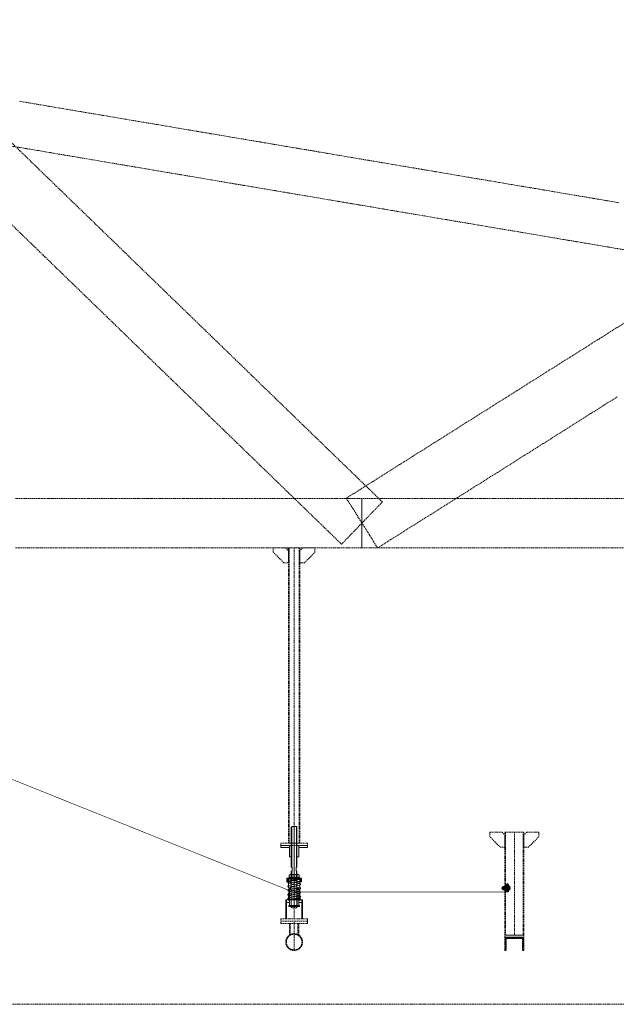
# Model space of a CAD drawing. Header units: millimetres. Extents: x -176817 to 571382, y -58489 to 156123.
# Tile 209 of 256: x 165854 to 169004, y -12519 to -7325. Entities that reach past the tile are written whole.
import ezdxf

# ---------------------------------------------------------------- set-up
doc = ezdxf.new("R2010")
doc.units = ezdxf.units.MM
doc.header["$LTSCALE"] = 0.2
for name, pattern in [('AM_ISO02W050', [7.5, 6, -1.5]), ('AM_ISO02W050x2', [3.75, 3, -0.75]), ('AM_ISO08W050', [18, 12, -1.5, 3, -1.5]), ('AM_ISO08W050x2', [9, 6, -0.75, 1.5, -0.75]), ('HIDDEN', [9.525, 6.35, -3.175])]:
    doc.linetypes.add(name, pattern=pattern)
for name, color, linetype, lineweight in [('-A Siatka', 30, 'Continuous', 35), ('-AAA Podkład', 252, 'Continuous', 13), ('-AAA Widok', 2, 'Continuous', 30), ('-AAA Wymiar', 1, 'Continuous', 18), ('AM_0N', 7, 'Continuous', 13), ('AM_3N', 6, 'AM_ISO02W050', 13), ('AM_4N', 3, 'Continuous', 13), ('AM_7N', 4, 'AM_ISO08W050', 13), ('AM_8', 1, 'Continuous', 13)]:
    doc.layers.add(name, color=color, linetype=linetype, lineweight=lineweight)

# ---------------------------------------------------------------- blocks, each defined once
blk = doc.blocks.new('*U1058')
at = {"layer": 'AM_0N'}
for p, q in [((5.7, -1), (-5.6, -1)), ((-5.6, -1), (-5.6, -1.6)), ((5.7, -1.6), (-5.6, -1.6)), ((-5.6, -1.6), (-2.4, -4.9)), ((-3, -6.3), (-2.4, -5.7)), ((3, -6.3), (-3, -6.3)), ((-3, -20.4), (-3, -6.3)), ((3, -20.4), (-3, -20.4)), ((-2.4, -21), (-3, -20.4)), ((2.4, -4.9), (-2.4, -4.9)), ((-2.4, -5.7), (-2.4, -4.9)), ((-2.4, -21), (2.4, -21)), ((5.7, -1.6), (2.4, -4.9)), ((2.4, -5.7), (2.4, -4.9)), ((3, -6.3), (2.4, -5.7)), ((2.4, -21), (3, -20.4)), ((3, -20.4), (3, -6.3)), ((5.7, -1.6), (5.7, -1))]:
    blk.add_line(p, q, dxfattribs=at)
at = {"layer": 'AM_3N', "linetype": 'AM_ISO02W050x2'}
for p, q in [((-3.4, -1), (0, -5.4)), ((-0.7, -4.4), (-0.7, -1)), ((0.7, -4.4), (-0.7, -4.4)), ((3.4, -1), (0, -5.4)), ((0.7, -4.4), (0.7, -1))]:
    blk.add_line(p, q, dxfattribs=at)
at = {"layer": 'AM_4N'}
for p, q in [((-2.4, -5.7), (-2.4, -6.3)), ((-2.4, -6.3), (-2.4, -21)), ((2.4, -5.7), (2.4, -6.3)), ((2.4, -6.3), (2.4, -21))]:
    blk.add_line(p, q, dxfattribs=at)
at = {"layer": 'AM_7N', "linetype": 'AM_ISO08W050x2'}
blk.add_line((0, 2), (0, -24), dxfattribs=at)
blk = doc.blocks.new('*U1059')
at = {"layer": 'AM_0N'}
for p, q in [((6, -12), (-6, -12)), ((-6, -12), (-6, -13.6)), ((-6, -13.6), (6, -13.6)), ((6, -13.6), (6, -12))]:
    blk.add_line(p, q, dxfattribs=at)
at = {"layer": 'AM_7N', "linetype": 'AM_ISO08W050x2'}
blk.add_line((0, -16.6), (0, -9), dxfattribs=at)
blk = doc.blocks.new('*U1060')
at = {"layer": 'AM_0N'}
for p, q in [((-5.8, -14.4), (-4.4, -13.6)), ((-5.8, -14.4), (-5.8, -18)), ((-5.8, -18), (-4.4, -18.8)), ((4.5, -13.6), (-4.4, -13.6)), ((4.5, -18.8), (-4.4, -18.8)), ((-2.9, -14.4), (-2.9, -18)), ((2.9, -14.4), (2.9, -18)), ((5.8, -14.4), (4.5, -13.6)), ((5.8, -18), (4.5, -18.8)), ((5.8, -14.4), (5.8, -18))]:
    blk.add_line(p, q, dxfattribs=at)
for centre, radius, start, end in [((-4.3, -16.5), 2.55, 55.5615, 115.5615), ((-4.3, -15.9), 2.55, 244.4385, 304.4385), ((0, -23.5), 9.54, 72.383, 107.617), ((0, -8.9), 9.54, 252.383, 287.617), ((4.3, -16.5), 2.55, 64.4385, 124.4385), ((4.3, -15.9), 2.55, 235.5615, 295.5615)]:
    blk.add_arc(centre, radius, start, end, dxfattribs=at)
at = {"layer": 'AM_7N', "linetype": 'AM_ISO08W050x2'}
blk.add_line((0, -10.6), (0, -21.8), dxfattribs=at)
blk = doc.blocks.new('okucie')
at = {"layer": 'AM_8'}
h = blk.add_hatch(dxfattribs=at)
h.set_pattern_fill('ANSI31', color=256, scale=0.5, style=0)
h.set_pattern_definition([(45, (-21727.3335, 85443.8012), (-1.122532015, 1.122532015), [])])
h.paths.add_polyline_path([(-3.5, -5), (-3.5, -3.8), (-6.3, -1), (-20, -1), (-20, -5)])
h.paths.add_polyline_path([(20, -5), (20, -1), (6.3, -1), (3.5, -3.8), (3.5, -5)])
h = blk.add_hatch(dxfattribs=at)
h.set_pattern_fill('ANSI31', color=256, scale=0.5, angle=90, style=0)
h.set_pattern_definition([(135, (-21776.6445, 85446.8), (-1.122532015, -1.122532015), [])])
h.paths.add_polyline_path([(-3.5, -8), (-20, -8), (-20, -12), (-3.5, -12)])
h.paths.add_polyline_path([(20, -8), (3.5, -8), (3.5, -12), (6, -12), (20, -12)])
at = {"layer": '-AAA Widok'}
for p, q in [((-3.5, -3.8, 0), (3.5, -3.8, 0)), ((-3.5, -12, 0), (-3.5, -8)), ((3.5, -12, 0), (3.5, -8))]:
    blk.add_line(p, q, dxfattribs=at)
for points in [[(-20, -5), (20, -5), (20, -1), (-20, -1)], [(-20, -12), (20, -12), (20, -8), (-20, -8)]]:
    blk.add_lwpolyline(points, close=True, dxfattribs=at)
at = {"layer": '-AAA Widok', "elevation": 0}
blk.add_lwpolyline([(-20, -5), (20, -5), (20, -1), (-20, -1)], close=True, dxfattribs=at)
for points in [[(-6.3, -1), (-3.5, -3.8), (-3.5, -5)], [(6.3, -1), (3.5, -3.8), (3.5, -5)]]:
    blk.add_lwpolyline(points, dxfattribs=at)
at = {"layer": '-AAA Wymiar'}
for p, q in [((-20, -8), (-20, -5)), ((20, -8), (20, -5))]:
    blk.add_line(p, q, dxfattribs=at)
at = {"layer": 'AM_0N'}
for name in ['*U1058', '*U1059', '*U1060']:
    blk.add_blockref(name, (0, 0), dxfattribs=at)
blk = doc.blocks.new('*U1065')
at = {"layer": 'AM_0N'}
for p, q in [((-33, 4.1), (-32.1, 5)), ((-33, 4.1), (-33, -4.1)), ((-2.5, 5), (-32.1, 5)), ((-32.1, 5), (-32.1, -5)), ((-2.5, 5), (-2.5, -5)), ((-2.5, 5), (-1.6, 4.6)), ((2, 4.6), (-1.6, 4.6)), ((2, 4.6), (2, 7.7)), ((2.6, 7.7), (2, 7.7)), ((2, -4.6), (2, 4.6)), ((7.6, 9.8), (2.6, 9.8)), ((2.6, 9.8), (2.6, 7.7)), ((2.6, 7.7), (2.6, -7.7)), ((7.6, 4.9), (2.6, 4.9)), ((7.6, 9.8), (8.4, 8.5)), ((8.4, -8.5), (8.4, 8.5)), ((-32.1, -5), (-33, -4.1)), ((-2.5, -5), (-32.1, -5)), ((-2.5, -5), (-1.6, -4.6)), ((2, -4.6), (-1.6, -4.6)), ((2, -7.7), (2, -4.6)), ((2.6, -7.7), (2, -7.7)), ((7.6, -4.9), (2.6, -4.9)), ((2.6, -7.7), (2.6, -9.8)), ((7.6, -9.8), (2.6, -9.8)), ((7.6, -9.8), (8.4, -8.5))]:
    blk.add_line(p, q, dxfattribs=at)
for centre, radius, start, end in [((4.1, 7.4), 4.34, 325.5531, 25.5531), ((-7.8, 0), 16.2, 342.3875, 17.6125), ((4.1, -7.4), 4.34, 334.4469, 34.4469)]:
    blk.add_arc(centre, radius, start, end, dxfattribs=at)
at = {"layer": 'AM_4N'}
for p, q in [((-2.5, 4.1), (-33, 4.1)), ((-2.5, 4.1), (-1.6, 4.6)), ((-2.5, -4.1), (-33, -4.1)), ((-2.5, -4.1), (-1.6, -4.6))]:
    blk.add_line(p, q, dxfattribs=at)
at = {"layer": 'AM_7N', "linetype": 'AM_ISO08W050x2'}
blk.add_line((11.4, 0), (-36, 0), dxfattribs=at)
blk = doc.blocks.new('*U1066')
at = {"layer": 'AM_0N'}
for p, q in [((-20, 10), (-20, -10)), ((-18, 10), (-20, 10)), ((-18, -10), (-18, 10)), ((-20, -10), (-18, -10))]:
    blk.add_line(p, q, dxfattribs=at)
at = {"layer": 'AM_7N', "linetype": 'AM_ISO08W050x2'}
blk.add_line((-15, 0), (-23, 0), dxfattribs=at)
blk = doc.blocks.new('*U1067')
at = {"layer": 'AM_0N'}
for p, q in [((-27.3, 9.2), (-28.4, 7.3)), ((-28.4, -7.3), (-28.4, 7.3)), ((-21.1, 9.2), (-27.3, 9.2)), ((-21.1, 4.6), (-27.3, 4.6)), ((-21.1, 9.2), (-20, 7.3)), ((-20, -7.3), (-20, 7.3)), ((-27.3, -9.2), (-28.4, -7.3)), ((-21.1, -4.6), (-27.3, -4.6)), ((-21.1, -9.2), (-27.3, -9.2)), ((-21.1, -9.2), (-20, -7.3))]:
    blk.add_line(p, q, dxfattribs=at)
for centre, radius, start, end in [((-23.9, 6.9), 4.08, 154.4385, 214.4385), ((-12.7, 0), 15.3, 162.383, 197.617), ((-24.5, 6.9), 4.08, 325.5615, 25.5615), ((-35.7, 0), 15.3, 342.383, 17.617), ((-23.9, -6.9), 4.08, 145.5615, 205.5615), ((-24.5, -6.9), 4.08, 334.4385, 34.4385)]:
    blk.add_arc(centre, radius, start, end, dxfattribs=at)
at = {"layer": 'AM_7N', "linetype": 'AM_ISO08W050x2'}
blk.add_line((-17, 0), (-31.4, 0), dxfattribs=at)
blk = doc.blocks.new('*U1068')
at = {"layer": 'AM_0N'}
for p, q in [((0, 10), (0, -10)), ((2, 10), (0, 10)), ((2, -10), (2, 10)), ((0, -10), (2, -10))]:
    blk.add_line(p, q, dxfattribs=at)
at = {"layer": 'AM_7N', "linetype": 'AM_ISO08W050x2'}
blk.add_line((5, 0), (-3, 0), dxfattribs=at)
blk = doc.blocks.new('Okucie+śruba')
at = {"layer": '-AAA Widok', "color": 42, "xscale": -1, "rotation": 90}
blk.add_blockref('okucie', (-12, 0), dxfattribs=at)
at = {"layer": 'AM_0N', "color": 42}
for name in ['*U1065', '*U1067', '*U1066', '*U1068']:
    blk.add_blockref(name, (0, 0), dxfattribs=at)
blk = doc.blocks.new('Profil rev.B')
at = {"layer": '-A Siatka', "linetype": 'HIDDEN', "const_width": 3, "elevation": 0}
blk.add_lwpolyline([(24789.1, 1112.9), (24789.1, 1062.9), (27533.8, -36.5, 0.095882), (27543.4, -38.4), (28668.6, -37.5), (28668.6, 9.2)], format="xyb", dxfattribs=at)
at = {"layer": '-AAA Wymiar'}
blk.add_blockref('Okucie+śruba', (28674.1, -17.5, 0), dxfattribs=at)
blk = doc.blocks.new('*U1083')
at = {"layer": 'AM_0N'}
for p, q in [((-28, 230.6), (28, 230.6)), ((-28, 226.6), (-28, 230.6)), ((28, 226.6), (-28, 226.6)), ((28, 230.6), (28, 226.6))]:
    blk.add_line(p, q, dxfattribs=at)
at = {"layer": 'AM_7N', "linetype": 'AM_ISO08W050x2'}
blk.add_line((0, 233.6), (0, 223.6), dxfattribs=at)
blk = doc.blocks.new('*U1084')
at = {"layer": 'AM_0N'}
for p, q in [((33.8, 222.6), (-33, 222.6)), ((29.3, 219.8), (-30.7, 209)), ((-2.7, 214.1), (-30.3, 215.9)), ((-29.7, 215.9), (30.3, 219.9)), ((-29.3, 201.1), (30.7, 211.9)), ((30, 219.9), (30.3, 219.9)), ((-30.7, 201.1), (7.4, 194.3)), ((29.3, 198.2), (-30.7, 187.4)), ((-30.7, 179.5), (7.4, 172.7)), ((29.3, 176.6), (-30.7, 165.8)), ((-30.7, 157.9), (7.4, 151.1)), ((-29.3, 179.5), (30.7, 190.3)), ((-29.3, 157.9), (30.7, 168.7)), ((30.7, 198.2), (-7.4, 205.1)), ((30.7, 176.6), (-7.4, 183.5)), ((30.7, 155), (-7.4, 161.9)), ((-33.8, 112), (33, 112)), ((29.3, 155), (-30.7, 144.2)), ((-30.7, 136.3), (7.4, 129.5)), ((29.3, 133.4), (-30.7, 122.6)), ((29.7, 118.7), (-30.3, 114.7)), ((-30, 114.7), (-30.3, 114.7)), ((-29.3, 136.3), (30.7, 147.1)), ((-29.3, 114.7), (30.7, 125.5)), ((30.7, 133.4), (-7.4, 140.3)), ((2.7, 120.5), (30.3, 118.7))]:
    blk.add_line(p, q, dxfattribs=at)
for centre, start, end in [((-30, 219.9), 138.0181, 273.8226), ((-30, 205.1), 100.2034, 280.2034), ((30, 215.9), 280.2034, 100.2034), ((30, 223.9), 273.8226, 340.5288), ((-30, 183.5), 100.2034, 280.2034), ((-30, 161.9), 100.2034, 280.2034), ((30, 194.3), 280.2034, 100.2034), ((30, 172.7), 280.2034, 100.2034), ((-30, 140.3), 100.2034, 280.2034), ((-30, 118.7), 100.2034, 280.2034), ((-30, 110.7), 93.8226, 160.5288), ((30, 151.1), 280.2034, 100.2034), ((30, 129.5), 280.2034, 100.2034), ((30, 114.7), 318.0181, 93.8226)]:
    blk.add_arc(centre, 4, start, end, dxfattribs=at)
at = {"layer": 'AM_7N', "linetype": 'AM_ISO08W050x2'}
for p, q in [((-30, 109), (-30, 225.6)), ((0, 109), (0, 225.6)), ((30, 109), (30, 225.6))]:
    blk.add_line(p, q, dxfattribs=at)
blk = doc.blocks.new('*U1085')
at = {"layer": 'AM_0N'}
for p, q in [((-28, 82), (28, 82)), ((-28, 78), (-28, 82)), ((28, 78), (-28, 78)), ((28, 82), (28, 78))]:
    blk.add_line(p, q, dxfattribs=at)
at = {"layer": 'AM_7N', "linetype": 'AM_ISO08W050x2'}
blk.add_line((0, 85), (0, 75), dxfattribs=at)
blk = doc.blocks.new('*U1086')
at = {"layer": 'AM_0N'}
for p, q in [((-26.6, 242.6), (-21.4, 245.6)), ((-26.6, 242.6), (-26.6, 233.6)), ((-26.6, 233.6), (-21.4, 230.6)), ((21.3, 245.6), (-21.4, 245.6)), ((21.3, 230.6), (-21.4, 230.6)), ((-13.3, 242.6), (-13.3, 233.6)), ((13.3, 242.6), (13.3, 233.6)), ((26.6, 242.6), (21.3, 245.6)), ((26.6, 233.6), (21.3, 230.6)), ((26.6, 242.6), (26.6, 233.6))]:
    blk.add_line(p, q, dxfattribs=at)
for centre, radius, start, end in [((-19.9, 232.9), 11.7, 55.5615, 115.5615), ((-19.9, 243.3), 11.7, 244.4385, 304.4385), ((0, 200.7), 43.9, 72.383, 107.617), ((0, 275.4), 43.9, 252.383, 287.617), ((19.9, 232.9), 11.7, 64.4385, 124.4385), ((19.9, 243.3), 11.7, 235.5615, 295.5615)]:
    blk.add_arc(centre, radius, start, end, dxfattribs=at)
at = {"layer": 'AM_7N', "linetype": 'AM_ISO08W050x2'}
blk.add_line((0, 248.6), (0, 227.6), dxfattribs=at)
blk = doc.blocks.new('A$C09B41FFC')
at = {"layer": '-AAA Podkład', "color": 7}
for p, q in [((-13, 500), (-13, 284.6)), ((0, 500), (0, 70)), ((13, 500), (13, 284.6)), ((-13, 264.6), (-13, 214.6)), ((13, 264.6), (13, 214.6)), ((-16, 222.6), (-16, 226.6)), ((-15, 222.6), (15, 222.6)), ((-15, 214.6), (15, 214.6)), ((16, 222.6), (16, 226.6)), ((-16.2, 172.6), (-15, 172.6)), ((-15.2, 171.6), (-15, 171.6)), ((15, 172.6), (16.2, 172.6)), ((15, 171.6), (15.2, 171.6)), ((-16.2, 82), (-15, 82)), ((-16.2, 82), (-15, 82)), ((-15.2, 83), (-15, 83)), ((16.2, 82, 0), (15, 82, 0)), ((21.2, 82), (20, 82))]:
    blk.add_line(p, q, dxfattribs=at)
for points in [[(15, 284.6), (15, 498), (13, 500), (-13, 500), (-15, 498), (-15, 284.6)], [(-15, 264.6), (-10.5, 264.6), (-10.5, 284.6), (-15, 284.6)], [(-15, 264.6), (-15, 72), (-13, 70), (13, 70), (15, 72), (15, 264.6)], [(15, 264.6), (10.5, 264.6), (10.5, 284.6), (15, 284.6)], [(-15, 226.6), (-38.1, 226.6), (-38.1, 222.6), (-15, 222.6)], [(-15, 222.6), (-38.1, 222.6), (-38.1, 207.6), (-15, 207.6)], [(15, 226.6), (38.1, 226.6), (38.1, 222.6), (15, 222.6)], [(15, 222.6), (38.1, 222.6), (38.1, 207.6), (15, 207.6)], [(-25, 112), (-41.2, 112), (-41.2, 98), (-25, 98)], [(25, 98), (41.3, 98), (41.3, 112), (25, 112)]]:
    blk.add_lwpolyline(points, dxfattribs=at)
at = {"layer": '-AAA Podkład', "color": 7, "elevation": 0}
for points in [[(-25, 400), (-70, 400), (-70, 388), (-25, 388)], [(25, 388), (70, 388), (70, 400), (25, 400)], [(-44.4, 12), (-44.4, 112), (-41.2, 112), (-41.2, 12)], [(44.5, 12), (44.5, 112), (41.3, 112), (41.3, 12)]]:
    blk.add_lwpolyline(points, dxfattribs=at)
for points in [[(-25, 340), (-25, 400), (-14.2, 400), (-13.2, 399), (-13.2, 341), (-14.2, 340)], [(25, 340), (25, 400), (14.2, 400), (13.2, 399), (13.2, 341), (14.2, 340)]]:
    blk.add_lwpolyline(points, close=True, dxfattribs=at)
at = {"layer": '-AAA Podkład', "color": 7}
for points in [[(-38.1, 207.6), (-35.2, 207.6), (-35.2, 222.6), (-38.1, 222.6)], [(38.1, 207.6), (35.2, 207.6), (35.2, 222.6), (38.1, 222.6)], [(-25, 172.6), (-25, 82), (-16.2, 82), (-15.2, 83), (-15.2, 171.6), (-16.2, 172.6)], [(25, 172.6), (25, 82), (16.2, 82), (15.2, 83), (15.2, 171.6), (16.2, 172.6)]]:
    blk.add_lwpolyline(points, close=True, dxfattribs=at)
blk.add_circle((-30, 118.7), 4, dxfattribs=at)
for points in [[(-25, 112), (-25, 113), (-26, 112)], [(25, 112), (25, 113), (26, 112)]]:
    blk.add_solid(points, dxfattribs=at)
for name in ['*U1084', '*U1083', '*U1086', '*U1085']:
    blk.add_blockref(name, (0, 0), dxfattribs=at)
blk = doc.blocks.new('Podkład rev.B')
at = {"layer": '-AAA Podkład', "linetype": 'HIDDEN', "ltscale": 5}
h = blk.add_hatch(dxfattribs=at)
h.set_pattern_fill('ANSI32', color=256)
h.set_pattern_definition([(45, (-21955.316, -34395.08), (-6.7351921, 6.7351921), []), (45, (-21950.826, -34395.08), (-6.7351921, 6.7351921), [])])
h.paths.add_polyline_path([(29354.4, -29848.9), (29404.4, -29848.9), (29404.4, -29850.9, -0.414214), (29399.4, -29855.9), (29361.4, -29855.9), (29361.4, -29913.9, -0.414214), (29356.4, -29918.9), (29354.4, -29918.9)])
h.paths.add_polyline_path([(29404.4, -29850.9), (29404.4, -29848.9), (29454.4, -29848.9), (29454.4, -29918.9), (29452.5, -29918.9, -0.414214), (29447.4, -29913.9), (29447.4, -29855.9), (29409.5, -29855.9, -0.414214)])
for p, q in [((28242, -27793.9, 0), (28242, -29351.8, 0)), ((29404.4, -29293.9, 0), (29404.4, -29836.9, 0)), ((28242, -29751.8, 0), (28242, -29375.8, 0)), ((28217.8, -29836.7, 0), (28217.8, -29775.8, 0)), ((28221.8, -29834.4, 0), (28221.8, -29775.8, 0)), ((28242, -29918.5, 0), (28242, -29763.8, 0)), ((28262.1, -29834.4, 0), (28262.1, -29775.8, 0)), ((28266.1, -29836.7, 0), (28266.1, -29775.8, 0))]:
    blk.add_line(p, q, dxfattribs=at)
at = {"layer": '-AAA Podkład', "linetype": 'HIDDEN', "ltscale": 5, "elevation": 0}
for points in [[(36922.7, -22812.2), (-1301.7, -22812.2), (-1301.7, -30202.3), (36922.7, -30202.3)], [(28212, -27873.9), (28188, -27873.9), (28132, -27817.9), (28132, -27793.9), (28196, -27793.9), (28212, -27809.9)], [(28272, -29351.8), (28212, -29351.8), (28212, -27793.9), (28272, -27793.9)], [(28272, -27873.9), (28296, -27873.9), (28352, -27817.9), (28352, -27793.9), (28288, -27793.9), (28272, -27809.9)], [(29354.4, -29373.9), (29330.4, -29373.9), (29274.4, -29317.9), (29274.4, -29293.9), (29338.4, -29293.9), (29354.4, -29309.9)], [(29454.4, -29836.9), (29354.4, -29836.9), (29354.4, -29293.9), (29454.4, -29293.9)], [(29454.4, -29373.9), (29478.4, -29373.9), (29534.4, -29317.9), (29534.4, -29293.9), (29470.4, -29293.9), (29454.4, -29309.9)], [(28312, -29363.8), (28172, -29363.8), (28172, -29351.8), (28312, -29351.8)], [(28312, -29751.8), (28172, -29751.8), (28172, -29763.8), (28312, -29763.8)], [(28312, -29775.8), (28172, -29775.8), (28172, -29763.8), (28312, -29763.8)], [(29454.4, -29848.9), (29354.4, -29848.9), (29354.4, -29836.9), (29454.4, -29836.9)]]:
    blk.add_lwpolyline(points, close=True, dxfattribs=at)
at = {"layer": '-AAA Podkład', "linetype": 'HIDDEN', "ltscale": 5}
for points in [[(28492.2, -27775.3), (28546.1, -27719.6), (28600, -27663.9), (28653.9, -27608.3), (28707.8, -27552.6), (28637.5, -27484.5), (28567.2, -27416.5), (28496.9, -27348.4), (28426.6, -27280.3), (28356.2, -27212.3), (28285.9, -27144.2), (28215.6, -27076.2), (28145.3, -27008.1), (28075, -26940.1), (28004.7, -26872), (27934.4, -26803.9), (27864.1, -26735.9), (27793.7, -26667.8), (27723.4, -26599.8), (27653.1, -26531.7), (27582.8, -26463.7), (27512.5, -26395.6), (27442.2, -26327.6), (27371.9, -26259.5), (27301.6, -26191.4), (27231.2, -26123.4), (27160.9, -26055.3), (27090.6, -25987.3), (27020.3, -25919.2), (26950, -25851.2), (26879.7, -25783.1), (26809.4, -25715), (26739.1, -25647)], [(26734.4, -26073.9), (26804.7, -26142), (26875, -26210), (26945.3, -26278.1), (27015.6, -26346.1), (27085.9, -26414.2), (27156.3, -26482.2), (27226.6, -26550.3), (27296.9, -26618.4), (27367.2, -26686.4), (27437.5, -26754.5), (27507.8, -26822.5), (27578.1, -26890.6), (27648.4, -26958.6), (27718.8, -27026.7), (27789.1, -27094.8), (27859.4, -27162.8), (27929.7, -27230.9), (28000, -27298.9), (28070.3, -27367), (28140.6, -27435), (28210.9, -27503.1), (28281.3, -27571.1), (28351.6, -27639.2), (28421.9, -27707.3), (28492.2, -27775.3)], [(29955.9, -25974), (29885.6, -25962.1), (29815.3, -25950.2), (29745, -25938.3), (29674.7, -25926.5), (29604.4, -25914.6), (29534.1, -25902.7), (29463.8, -25890.8), (29393.4, -25878.9), (29323.1, -25867), (29252.8, -25855.1), (29182.5, -25843.3), (29112.2, -25831.4), (29041.9, -25819.5), (28971.6, -25807.6), (28901.3, -25795.7), (28830.9, -25783.8), (28760.6, -25771.9), (28690.3, -25760.1), (28620, -25748.2), (28549.7, -25736.3), (28479.4, -25724.4), (28409.1, -25712.5), (28338.8, -25700.6), (28268.4, -25688.7), (28198.1, -25676.9), (28127.8, -25665), (28057.5, -25653.1), (27987.2, -25641.2), (27916.9, -25629.3), (27846.6, -25617.4), (27776.3, -25605.5), (27705.9, -25593.7), (27635.6, -25581.8), (27565.3, -25569.9), (27495, -25558), (27424.7, -25546.1), (27354.4, -25534.2), (27284.1, -25522.3), (27213.8, -25510.4), (27143.4, -25498.6), (27073.1, -25486.7), (27002.8, -25474.8), (26932.5, -25462.9), (26862.2, -25451), (26791.9, -25439.1)], [(26751.9, -25675.8), (26822.2, -25687.7), (26892.5, -25699.5), (26962.8, -25711.4), (27033.1, -25723.3), (27103.4, -25735.2), (27173.7, -25747.1), (27244.1, -25759), (27314.4, -25770.9), (27384.7, -25782.7), (27455, -25794.6), (27525.3, -25806.5), (27595.6, -25818.4), (27665.9, -25830.3), (27736.2, -25842.2), (27806.6, -25854.1), (27876.9, -25866), (27947.2, -25877.8), (28017.5, -25889.7), (28087.8, -25901.6), (28158.1, -25913.5), (28228.4, -25925.4), (28298.7, -25937.3), (28369.1, -25949.2), (28439.4, -25961), (28509.7, -25972.9), (28580, -25984.8), (28650.3, -25996.7), (28720.6, -26008.6), (28790.9, -26020.5), (28861.2, -26032.4), (28931.6, -26044.2), (29001.9, -26056.1), (29072.2, -26068), (29142.5, -26079.9), (29212.8, -26091.8), (29283.1, -26103.7), (29353.4, -26115.6), (29423.7, -26127.4), (29494.1, -26139.3), (29564.4, -26151.2), (29634.7, -26163.1), (29705, -26175), (29775.3, -26186.9), (29845.6, -26198.8), (29915.9, -26210.6), (29986.2, -26222.5)], [(29994, -26602.8), (29923.6, -26647.1), (29853.3, -26691.4), (29783, -26735.7), (29712.7, -26780), (29642.4, -26824.2), (29572.1, -26868.5), (29501.8, -26912.8), (29431.5, -26957.1), (29361.1, -27001.4), (29290.8, -27045.7), (29220.5, -27089.9), (29150.2, -27134.2), (29079.9, -27178.5), (29009.6, -27222.8), (28939.3, -27267.1), (28869, -27311.4), (28798.6, -27355.6), (28728.3, -27399.9), (28658, -27444.2), (28587.7, -27488.5), (28517.4, -27532.8), (28558.7, -27598.4), (28600, -27663.9), (28641.3, -27729.5), (28682.6, -27795.1), (28752.9, -27750.8), (28823.2, -27706.5), (28893.5, -27662.2), (28963.9, -27618), (29034.2, -27573.7), (29104.5, -27529.4), (29174.8, -27485.1), (29245.1, -27440.8), (29315.4, -27396.5), (29385.7, -27352.3), (29456, -27308), (29526.4, -27263.7), (29596.7, -27219.4), (29667, -27175.1), (29737.3, -27130.8), (29807.6, -27086.5), (29877.9, -27042.3), (29948.2, -26998)], [(28600, -27793.9), (28600, -27728.9), (28600, -27663.9), (28600, -27598.9), (28600, -27533.9), (28529.7, -27533.9), (28459.4, -27533.9), (28389.1, -27533.9), (28318.8, -27533.9), (28248.4, -27533.9), (28178.1, -27533.9), (28107.8, -27533.9), (28037.5, -27533.9), (27967.2, -27533.9), (27896.9, -27533.9), (27826.6, -27533.9), (27756.3, -27533.9), (27685.9, -27533.9), (27615.6, -27533.9), (27545.3, -27533.9), (27475, -27533.9), (27404.7, -27533.9), (27334.4, -27533.9), (27264.1, -27533.9), (27193.8, -27533.9), (27123.4, -27533.9), (27053.1, -27533.9), (26982.8, -27533.9), (26912.5, -27533.9), (26842.2, -27533.9), (26771.9, -27533.9)], [(26771.9, -27793.9), (26842.2, -27793.9), (26912.5, -27793.9), (26982.8, -27793.9), (27053.1, -27793.9), (27123.4, -27793.9), (27193.8, -27793.9), (27264.1, -27793.9), (27334.4, -27793.9), (27404.7, -27793.9), (27475, -27793.9), (27545.3, -27793.9), (27615.6, -27793.9), (27685.9, -27793.9), (27756.3, -27793.9), (27826.6, -27793.9), (27896.9, -27793.9), (27967.2, -27793.9), (28037.5, -27793.9), (28102.8, -27793.9), (28173.1, -27793.9), (28248.4, -27793.9), (28323.8, -27793.9), (28389.1, -27793.9), (28459.4, -27793.9), (28529.7, -27793.9), (28600, -27793.9)], [(30095.3, -27533.9), (29725, -27533.9), (29654.7, -27533.9), (29584.4, -27533.9), (29514.1, -27533.9), (29443.8, -27533.9), (29373.4, -27533.9), (29303.1, -27533.9), (29232.8, -27533.9), (29162.5, -27533.9), (29092.2, -27533.9), (29021.9, -27533.9), (28951.6, -27533.9), (28881.3, -27533.9), (28810.9, -27533.9), (28740.6, -27533.9), (28670.3, -27533.9), (28600, -27533.9), (28600, -27598.9), (28600, -27663.9), (28600, -27728.9), (28600, -27793.9), (28670.3, -27793.9), (28740.6, -27793.9), (28810.9, -27793.9), (28881.3, -27793.9), (28951.6, -27793.9), (29021.9, -27793.9), (29092.2, -27793.9), (29162.5, -27793.9), (29232.8, -27793.9), (29303.1, -27793.9), (29373.4, -27793.9), (29443.8, -27793.9), (29514.1, -27793.9), (29584.4, -27793.9), (29654.7, -27793.9), (29725, -27793.9), (30095.3, -27793.9)]]:
    blk.add_lwpolyline(points, dxfattribs=at)
at = {"layer": '-AAA Podkład', "linetype": 'HIDDEN', "ltscale": 5, "elevation": 0}
for points in [[(28216, -29351.8), (28216, -27793.9)], [(28268, -27793.9), (28268, -29351.8)], [(29358.4, -29836.9), (29358.4, -29293.9)], [(29450.4, -29293.9), (29450.4, -29836.9)]]:
    blk.add_lwpolyline(points, dxfattribs=at)
for points in [[(29354.4, -29848.9), (29404.4, -29848.9), (29404.4, -29850.9, -0.414214), (29399.4, -29855.9), (29361.4, -29855.9), (29361.4, -29913.9, -0.414214), (29356.4, -29918.9), (29354.4, -29918.9)], [(29404.4, -29850.9), (29404.4, -29848.9), (29454.4, -29848.9), (29454.4, -29918.9), (29452.5, -29918.9, -0.414214), (29447.4, -29913.9), (29447.4, -29855.9), (29409.5, -29855.9, -0.414214)]]:
    blk.add_lwpolyline(points, format="xyb", close=True, dxfattribs=at)
at = {"layer": '-AAA Podkład', "linetype": 'HIDDEN', "ltscale": 5}
for radius in [44.5, 41.2]:
    blk.add_circle((28242, -29874.1, 0), radius, dxfattribs=at)
blk.add_blockref('A$C09B41FFC', (28242, -29763.8, 0), dxfattribs=at)

msp = doc.modelspace()

# ---------------------------------------------------------------- block references
at = {"layer": '-AAA Widok'}
msp.add_blockref('Profil rev.B', (139759.1948, -11888.4153, 0), dxfattribs=at)
at = {"layer": '-AAA Wymiar'}
msp.add_blockref('Podkład rev.B', (139060.9118, 17683.4632, 0), dxfattribs=at)

doc.saveas('drawing.dxf')
